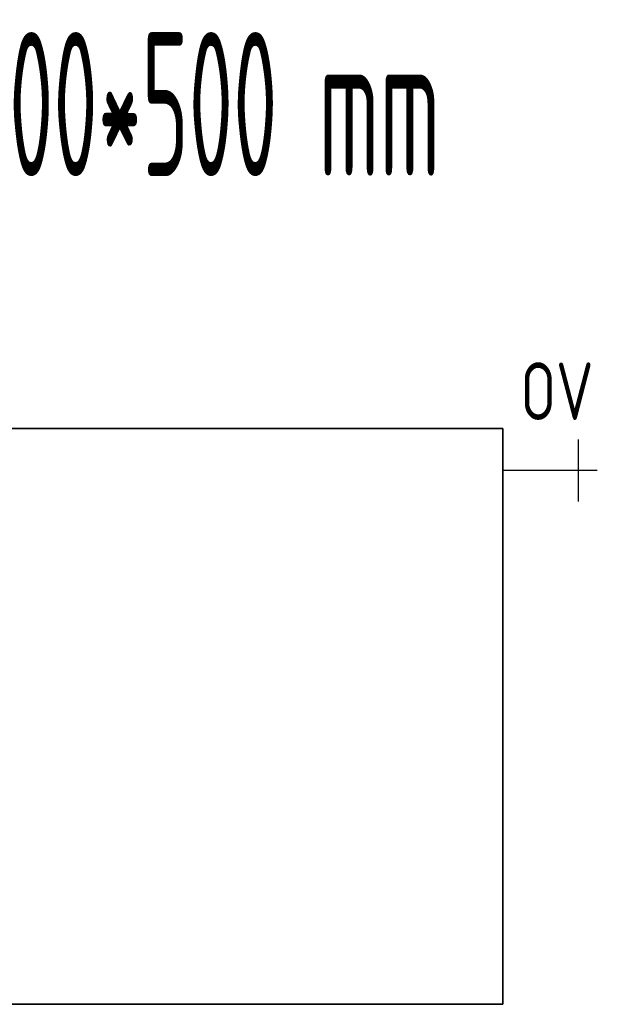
# Model space of a CAD drawing. Header units: millimetres. Extents: x -727 to 69715, y -15705 to 98123.
# Tile 227 of 256: x 49017 to 49523, y -12715 to -11860. Entities that reach past the tile are written whole.
import ezdxf
from ezdxf.enums import TextEntityAlignment as Align

# ---------------------------------------------------------------- set-up
doc = ezdxf.new("R2010")
doc.units = ezdxf.units.MM
doc.linetypes.add('VERDECKT', pattern=[9.525, 6.35, -3.175])
for name, color, linetype, lineweight in [('JS_VYT_POPIS - OBECNĚ', 7, 'Continuous', 5), ('UT_SCHÉMA_POPIS', 7, 'VERDECKT', 5), ('UT_SCHÉMA_SYMBOLY', 7, 'Continuous', 25), ('UT_ZAŘÍZENÍ - OT', 3, 'Continuous', 35)]:
    doc.layers.add(name, color=color, linetype=linetype, lineweight=lineweight)
doc.styles.add('ISO 2.5', font='isocp.shx', dxfattribs={"width": 0.8, "height": 2.5})
doc.styles.add('VZT_POPIS', font='isocp.shx', dxfattribs={"width": 0.6, "height": 125})

msp = doc.modelspace()

# ---------------------------------------------------------------- linework, layer by layer
at = {"layer": 'UT_SCHÉMA_SYMBOLY'}
for p, q in [((49501.61, -12278.4), (49501.61, -12224.4)), ((49517.61, -12251.4), (49435.73, -12251.4))]:
    msp.add_line(p, q, dxfattribs=at)
at = {"layer": 'UT_ZAŘÍZENÍ - OT', "linetype": 'Continuous'}
for p, q in [((49435.73, -12214.86), (48235.73, -12214.86)), ((49435.73, -12714.86), (49435.73, -12214.86)), ((48235.73, -12714.86), (49435.73, -12714.86))]:
    msp.add_line(p, q, dxfattribs=at)

# ---------------------------------------------------------------- texts
at = {"layer": 'JS_VYT_POPIS - OBECNĚ', "style": 'VZT_POPIS', "width": 0.5}
msp.add_text('D-OT VK typ 21 - 1200*500 mm', height=125, dxfattribs=at).set_placement((48827.38, -11933.32), align=Align.MIDDLE_CENTER)
at = {"layer": 'UT_SCHÉMA_POPIS', "style": 'ISO 2.5', "width": 0.8}
msp.add_text('OV', height=50, dxfattribs=at).set_placement((49451.14, -12182.58), align=Align.MIDDLE_LEFT)

doc.saveas('drawing.dxf')
